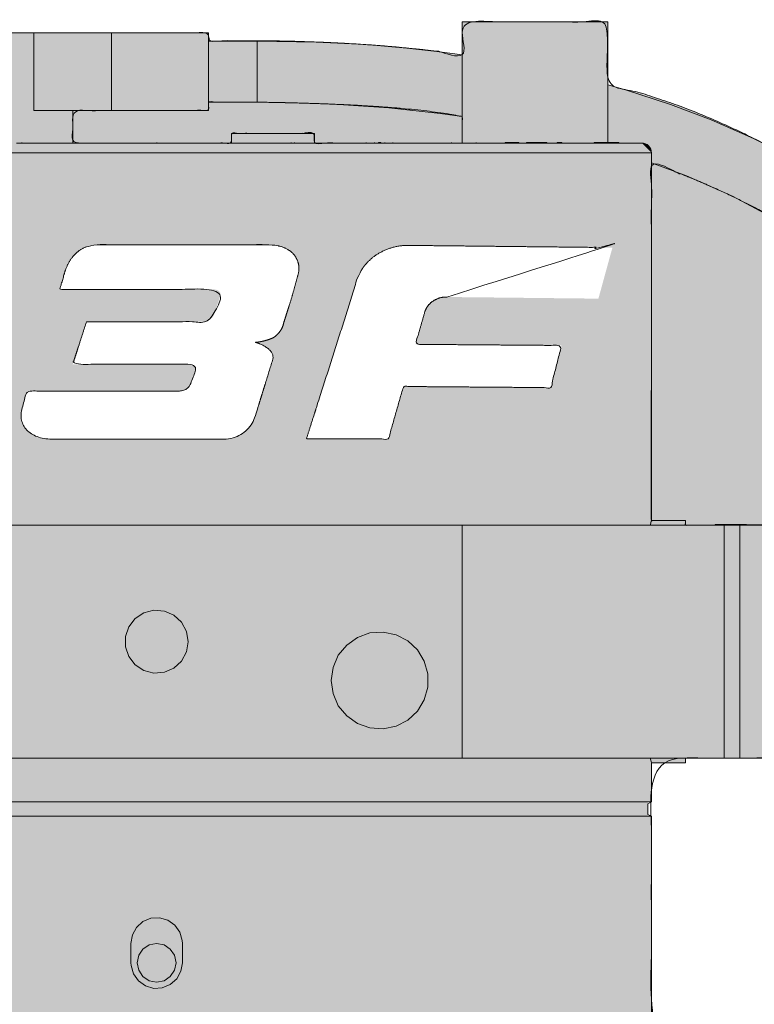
# Model space of a CAD drawing. Header units: inches. Extents: x -923 to -426, y -250 to 297.
# Tile 4 of 5: x -710 to -567, y 105 to 297. Entities that reach past the tile are written whole.
import ezdxf

# ---------------------------------------------------------------- set-up
doc = ezdxf.new("R2010")
doc.units = ezdxf.units.IN
doc.header["$LTSCALE"] = 48
doc.header["$MEASUREMENT"] = 0
doc.layers.add('None', color=7, linetype='Continuous', lineweight=5)

# ---------------------------------------------------------------- blocks, each defined once
blk = doc.blocks.new('Group')
at = {"layer": 'None', "linetype": 'Continuous', "lineweight": 0, "true_color": 0x404040, "transparency": 33554687}
for points in [[(-535.3, 114.57), (-440.18, 114.57), (-440.18, 237.03), (-456.98, 237), (-471.6, 236.97), (-484.05, 236.95), (-494.33, 236.93), (-502.43, 236.91), (-508.35, 236.9), (-512.1, 236.89), (-513.68, 236.88), (-514.56, 237.32), (-515.43, 237.73), (-516.3, 238.09), (-517.17, 238.42), (-518.04, 238.72), (-518.9, 238.97), (-519.76, 239.19), (-520.62, 239.37), (-523.5, 242.79), (-526.73, 246.21), (-530.33, 249.63), (-534.29, 253.05), (-538.6, 256.46), (-543.29, 259.88), (-548.33, 263.29), (-553.73, 266.71), (-559.52, 269.98), (-565.14, 272.94), (-570.57, 275.59), (-575.82, 277.93), (-580.89, 279.96), (-585.78, 281.67), (-590.49, 283.07), (-595.02, 284.16), (-595.45, 284.17), (-595.45, 296.56), (-623.71, 296.56), (-623.71, 290.13), (-629.14, 290.86), (-634.79, 291.48), (-640.65, 291.98), (-646.71, 292.37), (-652.99, 292.65), (-659.48, 292.81), (-666.19, 292.87), (-673.1, 292.81), (-673.1, 294.42), (-714.68, 294.42), (-714.68, 272.93), (-742.76, 273.03), (-742.76, 296.56), (-771.09, 296.56), (-771.11, 272.93), (-777.73, 272.93), (-778.17, 272.92), (-778.55, 272.84), (-778.88, 272.7), (-779.15, 272.49), (-779.35, 272.22), (-779.5, 271.89), (-779.59, 271.5), (-779.62, 271.04), (-779.62, 206.98), (-809.85, 206.98), (-814.1, 206.75), (-817.88, 205.91), (-821.18, 204.46), (-824.01, 202.4), (-826.36, 199.73), (-828.23, 196.46), (-829.63, 192.58), (-830.56, 188.08), (-833.48, 188.08), (-833.48, 183.36), (-851.48, 183.36), (-851.48, 168.24), (-833.48, 168.24), (-833.48, 163.52), (-830.56, 163.52), (-830.42, 161.95), (-830.13, 160.41), (-829.71, 158.89), (-829.14, 157.4), (-828.43, 155.93), (-827.58, 154.49), (-826.58, 153.06), (-825.44, 151.66), (-824.98, 151.16), (-824.52, 150.67), (-824.05, 150.2), (-823.57, 149.76), (-823.08, 149.34), (-822.59, 148.95), (-822.09, 148.57), (-821.59, 148.22), (-821.08, 147.89), (-820.57, 147.58), (-820.07, 147.28), (-819.57, 147), (-819.06, 146.74), (-818.56, 146.5), (-818.07, 146.27), (-817.57, 146.06), (-817.07, 145.87), (-816.59, 145.69), (-816.11, 145.53), (-815.63, 145.38), (-815.16, 145.25), (-814.69, 145.13), (-814.24, 145.03), (-813.78, 144.94), (-813.34, 144.86), (-812.91, 144.8), (-812.5, 144.74), (-812.1, 144.7), (-811.71, 144.66), (-811.34, 144.64), (-810.98, 144.62), (-810.64, 144.62), (-778.92, 144.62), (-778.92, 141.78), (-779.6, 141.78), (-779.62, 94.65), (-775.84, 90.76), (-775.84, 75.64), (-793.25, 75.64), (-793.32, 51.07), (-804.18, 51.07), (-804.18, 36.9), (-814.38, 36.9), (-814.38, 25.56), (-816.19, 25.56), (-824.97, 10.35), (-824.97, -23.57), (-811.74, -23.57), (-811.74, -19.36), (-810.85, -19.36), (-810.85, -25.08), (-826.82, -25.08), (-826.82, -31.7), (-825.9, -31.7), (-825.85, -38.94), (-825.83, -39.52), (-825.78, -40.07), (-825.7, -40.59), (-825.59, -41.06), (-825.45, -41.5), (-825.28, -41.91), (-825.07, -42.27), (-824.84, -42.61), (-824.98, -42.86), (-825.16, -43.19), (-825.38, -43.6), (-825.65, -44.09), (-825.97, -44.65), (-826.32, -45.29), (-826.72, -46.01), (-827.17, -46.81), (-820.69, -50.59), (-822.34, -53.45), (-826.27, -51.18), (-831.47, -60.18), (-827.54, -62.45), (-922.74, -227.34), (-921.1, -228.28), (-828.5, -67.9), (-826.91, -68.81), (-824.97, -65.57), (-824.42, -65.89), (-822.83, -65.02), (-818.52, -57.45), (-841.8, -233.35), (-841.98, -234.8), (-841.99, -236.23), (-841.84, -237.62), (-841.52, -238.98), (-841.03, -240.31), (-840.37, -241.61), (-839.55, -242.88), (-838.56, -244.11), (-837.43, -245.26), (-836.21, -246.26), (-834.88, -247.11), (-833.47, -247.82), (-831.95, -248.38), (-830.34, -248.79), (-828.63, -249.05), (-826.82, -249.17), (-539.44, -249.15), (-537.89, -249.07), (-536.37, -248.85), (-534.91, -248.5), (-533.48, -248.02), (-532.11, -247.4), (-530.78, -246.65), (-529.49, -245.77), (-528.26, -244.75), (-527.13, -243.62), (-526.2, -242.39), (-525.45, -241.06), (-524.89, -239.64), (-524.52, -238.12), (-524.33, -236.51), (-524.33, -234.8), (-524.52, -233), (-547.64, -58.13), (-543.48, -65.07), (-542.06, -65.89), (-541.51, -65.57), (-539.62, -68.84), (-537.98, -67.9), (-445.38, -228.28), (-443.74, -227.34), (-538.94, -62.45), (-535.01, -60.18), (-540.21, -51.18), (-544.11, -53.5), (-545.79, -50.5), (-539.25, -46.81), (-541.67, -42.61), (-541.43, -42.23), (-541.22, -41.84), (-541.04, -41.44), (-540.89, -41.02), (-540.78, -40.6), (-540.7, -40.15), (-540.65, -39.7), (-540.64, -39.23), (-540.64, -38.66), (-540.64, -37.98), (-540.64, -37.2), (-540.64, -36.32), (-540.64, -35.33), (-540.64, -34.24), (-540.63, -33.04), (-540.63, -31.75), (-539.62, -31.75), (-539.62, -25.08), (-555.68, -25.08), (-555.68, -19.41), (-554.74, -19.41), (-554.74, -23.57), (-541.51, -23.57), (-541.6, 10.35), (-550.29, 25.56), (-552.1, 25.56), (-552.1, 36.9), (-562.35, 36.9), (-562.29, 51.07), (-573.16, 51.07), (-573.23, 75.64), (-590.64, 75.64), (-590.6, 90.76), (-586.86, 94.54), (-586.86, 141.78), (-587.57, 141.78), (-587.57, 144.62), (-586.88, 144.62), (-586.86, 152.23), (-580.25, 152.23), (-580.25, 153.12), (-572.69, 153.12), (-541.5, 153.12), (-541.5, 120.59), (-541.49, 120.14), (-541.47, 119.72), (-541.42, 119.31), (-541.35, 118.92), (-541.25, 118.55), (-541.13, 118.19), (-540.98, 117.86), (-540.81, 117.55), (-540.63, 117.26), (-540.43, 116.98), (-540.23, 116.72), (-540.02, 116.48), (-539.79, 116.25), (-539.56, 116.04), (-539.32, 115.84), (-539.07, 115.66), (-538.82, 115.49), (-538.56, 115.34), (-538.31, 115.2), (-538.05, 115.08), (-537.79, 114.97), (-537.52, 114.87), (-537.26, 114.79), (-537, 114.72), (-536.74, 114.67), (-536.49, 114.62), (-536.26, 114.59), (-536.04, 114.57), (-535.83, 114.55), (-535.64, 114.55), (-535.46, 114.55)], [(-623.7, 290.13), (-628.07, 290.73), (-634.5, 291.44), (-642.48, 292.1), (-652.14, 292.6), (-663.66, 292.81)], [(-520.41, 239.14), (-523.98, 243.05), (-528.29, 247.38), (-533.92, 252.49), (-539.5, 257.03), (-544.8, 260.94), (-549.84, 264.31), (-554.87, 267.4), (-560.25, 270.41), (-566.96, 273.79), (-575.24, 277.44), (-583.15, 280.45), (-591.93, 283.31), (-595.35, 284.25)], [(-623.7, 272.93), (-652.45, 272.93), (-652.45, 274.82), (-668.63, 274.82), (-668.63, 272.93), (-699.56, 272.93), (-699.56, 279.21), (-692, 279.3), (-673.1, 279.3), (-673.1, 280.9), (-663.66, 280.9), (-656.77, 280.77), (-650.42, 280.57), (-644.61, 280.31), (-639.35, 279.99), (-634.62, 279.6), (-630.44, 279.16), (-626.8, 278.65), (-623.7, 278.08)], [(-663.66, 280.9), (-649.81, 280.6), (-637.99, 279.81), (-627.99, 278.72), (-623.7, 278.08)], [(-586.85, 271.04), (-586.89, 271.41), (-586.99, 271.77), (-587.17, 272.09), (-587.4, 272.38), (-587.69, 272.62), (-588.02, 272.79), (-588.37, 272.9), (-588.74, 272.93)], [(-574.43, 198.62), (-574.43, 198.48), (-580.25, 198.48), (-580.25, 199.4), (-586.88, 199.4), (-586.86, 269), (-585.04, 268.36), (-583.26, 267.71), (-581.54, 267.06), (-579.87, 266.41), (-578.26, 265.76), (-576.7, 265.11), (-575.19, 264.45), (-573.74, 263.79), (-572.33, 263.13), (-570.97, 262.48), (-569.65, 261.84), (-568.38, 261.21), (-567.16, 260.58), (-565.98, 259.96), (-564.85, 259.36), (-563.76, 258.75), (-562.71, 258.16), (-561.71, 257.59), (-560.74, 257.02), (-559.82, 256.47), (-558.94, 255.93), (-558.11, 255.41), (-557.31, 254.9), (-556.55, 254.4), (-555.83, 253.92), (-555.15, 253.47), (-554.5, 253.04), (-553.88, 252.63), (-553.3, 252.25), (-552.75, 251.89), (-552.23, 251.55), (-551.75, 251.24), (-550.53, 250.55), (-549.05, 249.54), (-547.31, 248.23), (-545.32, 246.61), (-543.07, 244.68), (-540.57, 242.44), (-537.8, 239.89), (-534.78, 237.03), (-536.17, 237.03), (-536.58, 237), (-537, 236.93), (-537.42, 236.81), (-537.86, 236.64), (-538.3, 236.42), (-538.76, 236.16), (-539.22, 235.85), (-539.69, 235.49), (-540.13, 235.09), (-540.51, 234.66), (-540.83, 234.19), (-541.09, 233.69), (-541.28, 233.16), (-541.41, 232.59), (-541.49, 231.99), (-541.5, 231.36), (-541.4, 229.2), (-542.04, 228.15), (-542.61, 227.03), (-543.1, 225.85), (-543.51, 224.6), (-543.85, 223.28), (-544.12, 221.89), (-544.3, 220.44), (-544.42, 218.91), (-544.38, 217.06), (-544.25, 215.34), (-544.02, 213.74), (-543.71, 212.27), (-543.29, 210.94), (-542.79, 209.73), (-542.19, 208.65), (-541.5, 207.7), (-541.5, 198.48)], [(-586.85, 269.09), (-580.05, 266.54), (-571.08, 262.56), (-561.25, 257.34), (-551.32, 250.97), (-544.52, 245.83), (-538.6, 240.72), (-534.78, 237.03)], [(-586.87, 199.34), (-586.88, 199.3), (-587.05, 198.61), (-587.08, 198.48)], [(-677.09, 175.8), (-677.42, 173.81), (-678.38, 172.03), (-679.87, 170.66), (-681.72, 169.85), (-683.74, 169.68), (-685.7, 170.18), (-687.39, 171.28), (-688.63, 172.88), (-689.29, 174.79), (-689.29, 176.81), (-688.63, 178.72), (-687.39, 180.32), (-685.7, 181.42), (-683.74, 181.92), (-681.72, 181.75), (-679.87, 180.94), (-678.38, 179.57), (-677.42, 177.79), (-677.09, 175.8)], [(-649.21, 168.24), (-648.86, 165.69), (-647.84, 163.33), (-646.21, 161.34), (-644.11, 159.85), (-641.69, 158.99), (-639.12, 158.81), (-636.6, 159.34), (-634.31, 160.52), (-632.43, 162.28), (-631.1, 164.48), (-630.4, 166.95), (-630.4, 169.53), (-631.1, 172.01), (-632.43, 174.2), (-634.31, 175.96), (-636.6, 177.14), (-639.12, 177.67), (-641.69, 177.49), (-644.11, 176.63), (-646.21, 175.15), (-647.84, 173.15), (-648.86, 170.79), (-649.21, 168.24)], [(-587.08, 153.12), (-586.97, 152.69), (-586.85, 152.19), (-586.86, 152.23)], [(-688.24, 117.03), (-687.95, 118.69), (-687.14, 120.15), (-685.89, 121.27), (-684.33, 121.91), (-682.65, 122), (-681.04, 121.53), (-679.67, 120.56), (-678.71, 119.18), (-678.25, 117.56), (-678.22, 117.03)], [(-687.01, 113.25), (-686.72, 111.8), (-685.9, 110.58), (-684.67, 109.76), (-683.23, 109.47), (-681.78, 109.76), (-680.56, 110.58), (-679.74, 111.8), (-679.45, 113.25), (-679.74, 114.7), (-680.56, 115.92), (-681.78, 116.74), (-683.23, 117.03), (-684.67, 116.74), (-685.9, 115.92), (-686.72, 114.7), (-687.01, 113.25)], [(-678.22, 113.25), (-678.5, 111.59), (-679.32, 110.12), (-680.57, 109), (-682.13, 108.36), (-683.8, 108.27), (-685.42, 108.74), (-686.78, 109.72), (-687.75, 111.1), (-688.21, 112.72), (-688.24, 113.25)]]:
    blk.add_hatch(color=250, dxfattribs=at).paths.add_polyline_path(points)
at = {"layer": 'None', "color": 7, "linetype": 'Continuous', "lineweight": 5, "transparency": 33554687}
for p, q in [((-623.7, 296.56), (-623.7, 272.93)), ((-595.35, 272.93), (-595.35, 296.56)), ((-707.12, 294.42), (-707.12, 279.3)), ((-707.12, 294.42), (-692, 294.42)), ((-692, 294.42), (-692, 279.3)), ((-692, 294.42), (-673.1, 294.42)), ((-673.1, 294.42), (-673.1, 287.91)), ((-663.66, 292.81), (-673.1, 292.81)), ((-673.1, 285.8), (-673.1, 279.3)), ((-673.1, 280.9), (-663.66, 280.9)), ((-707.12, 279.3), (-692, 279.3)), ((-699.56, 273.03), (-699.56, 279.3)), ((-692, 279.3), (-673.1, 279.3)), ((-668.65, 274.82), (-668.65, 273.03)), ((-652.45, 272.93), (-652.45, 274.82)), ((-709.51, 273.03), (-709.51, 272.93)), ((-683.21, 273.03), (-683.21, 272.93)), ((-657.05, 273.03), (-657.05, 272.93)), ((-656.39, 272.93), (-656.39, 273.04)), ((-642.43, 273.03), (-642.43, 272.93)), ((-640.8, 273.03), (-640.8, 272.93)), ((-639.99, 273.03), (-639.99, 272.93)), ((-639.99, 273.03), (-639.58, 273.03)), ((-639.58, 273.03), (-639.58, 272.93)), ((-638.77, 273.03), (-638.77, 272.93)), ((-637.19, 273.03), (-637.19, 272.93)), ((-625.78, 273.03), (-625.78, 272.93)), ((-621.01, 273.03), (-621.01, 272.93)), ((-615.36, 273.03), (-615.36, 272.93)), ((-615.36, 273.03), (-612.67, 273.03)), ((-612.67, 273.03), (-612.67, 272.93)), ((-611.18, 273.03), (-611.18, 272.93)), ((-611.18, 273.03), (-610.28, 273.03)), ((-610.28, 273.03), (-610.28, 272.93)), ((-610.28, 273.03), (-608.01, 273.03)), ((-608.01, 273.03), (-608.01, 272.93)), ((-608.01, 273.03), (-607.2, 273.03)), ((-607.2, 273.03), (-607.2, 272.93)), ((-605.2, 273.03), (-604.31, 273.03)), ((-605.2, 273.03), (-605.2, 272.93)), ((-604.31, 273.03), (-604.31, 272.93)), ((-597.98, 273.03), (-597.98, 272.93)), ((-593.21, 273.03), (-593.21, 272.93)), ((-586.85, 199.34), (-586.85, 271.04)), ((-623.7, 198.48), (-742.76, 198.48)), ((-623.7, 153.12), (-623.7, 198.48)), ((-580.24, 199.42), (-586.87, 199.42)), ((-572.68, 198.48), (-572.68, 153.12)), ((-569.65, 198.48), (-569.65, 153.12)), ((-569.65, 198.48), (-544.52, 198.48)), ((-623.7, 153.12), (-742.76, 153.12)), ((-586.86, 152.18), (-580.24, 152.18)), ((-586.85, 144.62), (-586.85, 152.23)), ((-569.65, 153.12), (-544.52, 153.12)), ((-587.55, 144.24), (-586.85, 144.62)), ((-587.55, 142.16), (-587.55, 144.24)), ((-586.85, 141.78), (-587.55, 142.16)), ((-586.85, 94.54), (-586.85, 141.78)), ((-688.24, 113.25), (-688.24, 117.03)), ((-678.22, 117.03), (-678.22, 113.25))]:
    blk.add_line(p, q, dxfattribs=at)
at = {"layer": 'None', "color": 7, "linetype": 'Continuous', "lineweight": 5, "transparency": 33554687, "flags": 128}
for points in [[(-623.7, 296.56), (-623.68, 296.56), (-623.18, 296.56), (-622.05, 296.56), (-620.33, 296.56), (-618.1, 296.56), (-615.48, 296.56), (-612.57, 296.56), (-609.53, 296.56)], [(-609.53, 296.56), (-606.48, 296.56), (-603.58, 296.56), (-600.95, 296.56), (-598.73, 296.56), (-597.01, 296.56), (-595.87, 296.56), (-595.37, 296.56), (-595.35, 296.56)], [(-714.68, 294.42), (-714.31, 294.42), (-713.24, 294.42), (-711.56, 294.42), (-709.46, 294.42), (-707.12, 294.42)], [(-623.7, 290.13), (-628.07, 290.73), (-634.5, 291.44), (-642.48, 292.1), (-652.14, 292.6), (-663.66, 292.81)], [(-663.66, 280.9), (-663.66, 281.26), (-663.66, 282.3), (-663.66, 283.88), (-663.66, 285.82), (-663.66, 287.89), (-663.66, 289.83), (-663.66, 291.42), (-663.66, 292.45), (-663.66, 292.81)], [(-673.1, 285.8), (-673.1, 286.07), (-673.1, 286.33), (-673.1, 286.59), (-673.1, 286.86), (-673.1, 287.12), (-673.1, 287.39), (-673.1, 287.65), (-673.1, 287.91)], [(-520.41, 239.14), (-523.98, 243.05), (-528.29, 247.38), (-533.92, 252.49), (-539.5, 257.03), (-544.8, 260.94), (-549.84, 264.31), (-554.87, 267.4), (-560.25, 270.41), (-566.96, 273.79), (-575.24, 277.44), (-583.15, 280.45), (-591.93, 283.31), (-595.35, 284.25)], [(-663.66, 280.9), (-649.81, 280.6), (-637.99, 279.81), (-627.99, 278.72), (-623.7, 278.08)], [(-668.65, 274.82), (-668.63, 274.82), (-668.09, 274.82), (-666.88, 274.82), (-665.11, 274.82), (-662.94, 274.82), (-660.55, 274.82)], [(-660.55, 274.82), (-658.16, 274.82), (-655.99, 274.82), (-654.22, 274.82), (-653.01, 274.82), (-652.47, 274.82), (-652.45, 274.82)], [(-710.54, 272.93), (-702.87, 272.93), (-695.07, 272.93), (-687.18, 272.93), (-679.27, 272.93), (-671.39, 272.93), (-663.58, 272.93), (-655.92, 272.93), (-648.44, 272.93), (-641.22, 272.93), (-634.28, 272.93), (-627.69, 272.93), (-621.49, 272.93), (-615.72, 272.93), (-610.42, 272.93), (-605.64, 272.93), (-601.4, 272.93), (-597.73, 272.93), (-594.67, 272.93), (-592.22, 272.93), (-590.41, 272.93), (-589.26, 272.93), (-588.76, 272.93), (-588.74, 272.93)], [(-597.98, 273.03), (-595.78, 273.03), (-594.21, 273.03), (-593.21, 273.03)], [(-586.85, 271.04), (-586.89, 271.41), (-586.99, 271.77), (-587.17, 272.09), (-587.4, 272.38), (-587.69, 272.62), (-588.02, 272.79), (-588.37, 272.9), (-588.74, 272.93)], [(-586.85, 271.04), (-587.18, 271.04), (-588.16, 271.04), (-589.8, 271.04), (-592.07, 271.04), (-594.97, 271.04), (-598.47, 271.04), (-602.54, 271.04), (-607.17, 271.04), (-612.32, 271.04), (-617.95, 271.04), (-624.03, 271.04), (-630.51, 271.04), (-637.36, 271.04), (-644.51, 271.04), (-651.93, 271.04), (-659.57, 271.04), (-667.36, 271.04), (-675.27, 271.04), (-683.23, 271.04), (-691.19, 271.04), (-699.09, 271.04), (-706.89, 271.04), (-714.52, 271.04)], [(-586.85, 269.09), (-580.05, 266.54), (-571.08, 262.56), (-561.25, 257.34), (-551.32, 250.97), (-544.52, 245.83), (-538.6, 240.72), (-534.78, 237.03)], [(-623.7, 198.48), (-617.55, 198.48), (-611.49, 198.48), (-605.61, 198.48), (-599.99, 198.48), (-594.72, 198.48), (-589.87, 198.48), (-585.51, 198.48), (-581.71, 198.48), (-578.52, 198.48), (-575.99, 198.48), (-574.16, 198.48), (-573.05, 198.48), (-572.68, 198.48)], [(-586.87, 199.34), (-586.88, 199.3), (-587.05, 198.61), (-587.08, 198.48)], [(-580.24, 199.42), (-580.24, 199.4), (-580.24, 198.89), (-580.24, 198.48)], [(-572.68, 198.48), (-572.62, 198.48), (-572.45, 198.48), (-572.17, 198.48), (-571.79, 198.48), (-571.33, 198.48), (-570.81, 198.48), (-570.24, 198.48), (-569.65, 198.48)], [(-677.09, 175.8), (-677.42, 173.81), (-678.38, 172.03), (-679.87, 170.66), (-681.72, 169.85), (-683.74, 169.68), (-685.7, 170.18), (-687.39, 171.28), (-688.63, 172.88), (-689.29, 174.79), (-689.29, 176.81), (-688.63, 178.72), (-687.39, 180.32), (-685.7, 181.42), (-683.74, 181.92), (-681.72, 181.75), (-679.87, 180.94), (-678.38, 179.57), (-677.42, 177.79), (-677.09, 175.8)], [(-649.21, 168.24), (-648.86, 165.69), (-647.84, 163.33), (-646.21, 161.34), (-644.11, 159.85), (-641.69, 158.99), (-639.12, 158.81), (-636.6, 159.34), (-634.31, 160.52), (-632.43, 162.28), (-631.1, 164.48), (-630.4, 166.95), (-630.4, 169.53), (-631.1, 172.01), (-632.43, 174.2), (-634.31, 175.96), (-636.6, 177.14), (-639.12, 177.67), (-641.69, 177.49), (-644.11, 176.63), (-646.21, 175.15), (-647.84, 173.15), (-648.86, 170.79), (-649.21, 168.24)], [(-572.68, 153.12), (-573.05, 153.12), (-574.16, 153.12), (-575.99, 153.12), (-578.52, 153.12), (-581.71, 153.12), (-585.51, 153.12), (-589.87, 153.12), (-594.72, 153.12), (-599.99, 153.12), (-605.61, 153.12), (-611.49, 153.12), (-617.55, 153.12), (-623.7, 153.12)], [(-587.08, 153.12), (-586.97, 152.69), (-586.85, 152.19), (-586.86, 152.23)], [(-580.24, 153.12), (-580.24, 152.71), (-580.24, 152.2), (-580.24, 152.18)], [(-572.68, 153.12), (-572.62, 153.12), (-572.45, 153.12), (-572.17, 153.12), (-571.79, 153.12), (-571.33, 153.12), (-570.81, 153.12), (-570.24, 153.12), (-569.65, 153.12)], [(-586.85, 144.62), (-587.18, 144.62), (-588.16, 144.62), (-589.8, 144.62), (-592.07, 144.62), (-594.97, 144.62), (-598.47, 144.62), (-602.54, 144.62), (-607.17, 144.62), (-612.32, 144.62), (-617.95, 144.62), (-624.03, 144.62), (-630.51, 144.62), (-637.36, 144.62), (-644.51, 144.62), (-651.93, 144.62), (-659.57, 144.62), (-667.36, 144.62), (-675.27, 144.62), (-683.23, 144.62), (-691.19, 144.62), (-699.09, 144.62), (-706.89, 144.62), (-714.52, 144.62)], [(-586.85, 141.78), (-587.18, 141.78), (-588.16, 141.78), (-589.8, 141.78), (-592.07, 141.78), (-594.97, 141.78), (-598.47, 141.78), (-602.54, 141.78), (-607.17, 141.78), (-612.32, 141.78), (-617.95, 141.78), (-624.03, 141.78), (-630.51, 141.78), (-637.36, 141.78), (-644.51, 141.78), (-651.93, 141.78), (-659.57, 141.78), (-667.36, 141.78), (-675.27, 141.78), (-683.23, 141.78), (-691.19, 141.78), (-699.09, 141.78), (-706.89, 141.78), (-714.52, 141.78)], [(-688.24, 117.03), (-687.95, 118.69), (-687.14, 120.15), (-685.89, 121.27), (-684.33, 121.91), (-682.65, 122), (-681.04, 121.53), (-679.67, 120.56), (-678.71, 119.18), (-678.25, 117.56), (-678.22, 117.03)], [(-687.01, 113.25), (-686.72, 111.8), (-685.9, 110.58), (-684.67, 109.76), (-683.23, 109.47), (-681.78, 109.76), (-680.56, 110.58), (-679.74, 111.8), (-679.45, 113.25), (-679.74, 114.7), (-680.56, 115.92), (-681.78, 116.74), (-683.23, 117.03), (-684.67, 116.74), (-685.9, 115.92), (-686.72, 114.7), (-687.01, 113.25)], [(-678.22, 113.25), (-678.5, 111.59), (-679.32, 110.12), (-680.57, 109), (-682.13, 108.36), (-683.8, 108.27), (-685.42, 108.74), (-686.78, 109.72), (-687.75, 111.1), (-688.21, 112.72), (-688.24, 113.25)]]:
    blk.add_lwpolyline(points, dxfattribs=at)
at = {"layer": 'None', "color": 7, "linetype": 'Continuous', "lineweight": 5, "transparency": 33554687}
for points, knots in [([(-535.3, 114.57), (-487.74, 114.57), (-440.18, 114.57), (-440.18, 175.8), (-440.18, 237.03), (-511.72, 236.9), (-513.68, 236.88), (-517.2, 238.72), (-520.62, 239.37), (-531.39, 253.06), (-553.73, 266.71), (-577.26, 280.43), (-595.02, 284.16), (-595.23, 284.16), (-595.45, 284.17), (-595.45, 290.36), (-595.45, 296.56), (-609.58, 296.56), (-623.71, 296.56), (-623.71, 293.34), (-623.71, 290.13), (-645.02, 293.27), (-673.1, 292.81), (-673.1, 293.61), (-673.1, 294.42), (-693.89, 294.42), (-714.68, 294.42), (-714.68, 283.68), (-714.68, 272.93), (-728.72, 272.98), (-742.76, 273.03), (-742.76, 284.79), (-742.76, 296.56), (-756.92, 296.56), (-771.09, 296.56), (-771.1, 284.74), (-771.11, 272.93), (-774.42, 272.93), (-777.73, 272.93), (-779.62, 273), (-779.62, 239.01), (-779.62, 206.98), (-794.74, 206.98), (-809.85, 206.98), (-827.81, 207.27), (-830.56, 188.08), (-832.02, 188.08), (-833.48, 188.08), (-833.48, 185.72), (-833.48, 183.36), (-842.48, 183.36), (-851.48, 183.36), (-851.48, 175.8), (-851.48, 168.24), (-842.48, 168.24), (-833.48, 168.24), (-833.48, 165.88), (-833.48, 163.52), (-832.02, 163.52), (-830.56, 163.52), (-830.28, 157.21), (-825.44, 151.66), (-823.62, 149.58), (-819.55, 146.86), (-815.58, 145.26), (-811.98, 144.62), (-794.78, 144.62), (-778.92, 144.62), (-778.92, 143.2), (-778.92, 141.78), (-779.26, 141.78), (-779.6, 141.78), (-779.61, 118.22), (-779.62, 94.65), (-777.73, 92.7), (-775.84, 90.76), (-775.84, 83.2), (-775.84, 75.64), (-784.54, 75.64), (-793.25, 75.64), (-793.28, 63.36), (-793.32, 51.07), (-798.75, 51.07), (-804.18, 51.07), (-804.18, 43.99), (-804.18, 36.9), (-809.28, 36.9), (-814.38, 36.9), (-814.38, 31.23), (-814.38, 25.56), (-815.28, 25.56), (-816.19, 25.56), (-820.58, 17.95), (-824.97, 10.35), (-824.97, -6.61), (-824.97, -23.57), (-818.36, -23.57), (-811.74, -23.57), (-811.74, -21.46), (-811.74, -19.36), (-811.3, -19.36), (-810.85, -19.36), (-810.85, -22.22), (-810.85, -25.08), (-818.83, -25.08), (-826.82, -25.08), (-826.82, -28.39), (-826.82, -31.7), (-826.36, -31.7), (-825.9, -31.7), (-825.88, -35.32), (-825.85, -38.94), (-825.84, -41.35), (-824.84, -42.61), (-825.31, -43.47), (-827.17, -46.81), (-823.93, -48.7), (-820.69, -50.59), (-821.51, -52.02), (-822.34, -53.45), (-824.31, -52.32), (-826.27, -51.18), (-828.87, -55.68), (-831.47, -60.18), (-829.5, -61.32), (-827.54, -62.45), (-875.14, -144.89), (-922.74, -227.34), (-921.92, -227.81), (-921.1, -228.28), (-874.8, -148.09), (-828.5, -67.9), (-827.71, -68.36), (-826.91, -68.81), (-825.94, -67.19), (-824.97, -65.57), (-824.7, -65.73), (-824.42, -65.89), (-823.63, -65.45), (-822.83, -65.02), (-820.68, -61.23), (-818.52, -57.45), (-830.16, -145.4), (-841.8, -233.35), (-842.87, -239.23), (-838.56, -244.11), (-834.24, -249), (-826.82, -249.17), (-683.13, -249.16), (-539.44, -249.15), (-533.12, -249.09), (-528.26, -244.75), (-523.39, -240.41), (-524.52, -233), (-536.08, -145.56), (-547.64, -58.13), (-545.56, -61.6), (-543.48, -65.07), (-542.77, -65.48), (-542.06, -65.89), (-541.78, -65.73), (-541.51, -65.57), (-540.56, -67.21), (-539.62, -68.84), (-538.8, -68.37), (-537.98, -67.9), (-491.68, -148.09), (-445.38, -228.28), (-444.56, -227.81), (-443.74, -227.34), (-491.34, -144.89), (-538.94, -62.45), (-536.98, -61.32), (-535.01, -60.18), (-537.61, -55.68), (-540.21, -51.18), (-542.16, -52.34), (-544.11, -53.5), (-544.95, -52), (-545.79, -50.5), (-542.52, -48.65), (-539.25, -46.81), (-540.46, -44.71), (-541.67, -42.61), (-540.63, -41.13), (-540.64, -39.23), (-540.65, -37.14), (-540.63, -31.75), (-540.12, -31.75), (-539.62, -31.75), (-539.62, -28.41), (-539.62, -25.08), (-547.65, -25.08), (-555.68, -25.08), (-555.68, -22.25), (-555.68, -19.41), (-555.21, -19.41), (-554.74, -19.41), (-554.74, -21.49), (-554.74, -23.57), (-548.12, -23.57), (-541.51, -23.57), (-541.55, -6.61), (-541.6, 10.35), (-545.94, 17.95), (-550.29, 25.56), (-551.2, 25.56), (-552.1, 25.56), (-552.1, 31.23), (-552.1, 36.9), (-557.22, 36.9), (-562.35, 36.9), (-562.32, 43.99), (-562.29, 51.07), (-567.73, 51.07), (-573.16, 51.07), (-573.2, 63.36), (-573.23, 75.64), (-581.94, 75.64), (-590.64, 75.64), (-590.62, 83.2), (-590.6, 90.76), (-588.73, 92.65), (-586.86, 94.54), (-586.86, 118.16), (-586.86, 141.78), (-587.21, 141.78), (-587.57, 141.78), (-587.57, 143.2), (-587.57, 144.62), (-587.22, 144.62), (-586.88, 144.62), (-586.87, 148.42), (-586.86, 152.23), (-583.55, 152.23), (-580.25, 152.23), (-580.25, 152.68), (-580.25, 153.12), (-576.47, 153.12), (-572.69, 153.12), (-557.09, 153.12), (-541.5, 153.12), (-541.5, 136.86), (-541.5, 120.59), (-541.54, 118.76), (-540.09, 116.35), (-538.06, 114.97), (-535.93, 114.48), (-535.3, 114.57)], [0, 0, 0, 0.001532, 0.001532, 0.003505, 0.003505, 0.00581, 0.00581, 0.010488, 0.010488, 0.03383, 0.03383, 0.058116, 0.058116, 0.058399, 0.058399, 0.066688, 0.066688, 0.085599, 0.085599, 0.089896, 0.089896, 0.118712, 0.118712, 0.119536, 0.119536, 0.140861, 0.140861, 0.151881, 0.151881, 0.166283, 0.166283, 0.178351, 0.178351, 0.192887, 0.192887, 0.205004, 0.205004, 0.208396, 0.208396, 0.210336, 0.24217, 0.24217, 0.257195, 0.257195, 0.275039, 0.275039, 0.276383, 0.276383, 0.278557, 0.278557, 0.286845, 0.286845, 0.293803, 0.293803, 0.302091, 0.302091, 0.304265, 0.304265, 0.305609, 0.305609, 0.311417, 0.311417, 0.313595, 0.315772, 0.31795, 0.320128, 0.345775, 0.345775, 0.348067, 0.348067, 0.348619, 0.348619, 0.38673, 0.38673, 0.391114, 0.391114, 0.403338, 0.403338, 0.417413, 0.417413, 0.437276, 0.437276, 0.446062, 0.446062, 0.457521, 0.457521, 0.465765, 0.465765, 0.474932, 0.474932, 0.476392, 0.476392, 0.4906, 0.4906, 0.518023, 0.518023, 0.528719, 0.528719, 0.532126, 0.532126, 0.532851, 0.532851, 0.537481, 0.537481, 0.550396, 0.550396, 0.555744, 0.555744, 0.556486, 0.556486, 0.562341, 0.562341, 0.566245, 0.566245, 0.568628, 0.568628, 0.570965, 0.570965, 0.571995, 0.571995, 0.573408, 0.573408, 0.576645, 0.576645, 0.578057, 0.578057, 0.637363, 0.637363, 0.637951, 0.637951, 0.695637, 0.695637, 0.696208, 0.696208, 0.697386, 0.697386, 0.697585, 0.697585, 0.69815, 0.69815, 0.700863, 0.700863, 0.756132, 0.756132, 0.759855, 0.759855, 0.763577, 0.763577, 0.835653, 0.835653, 0.838826, 0.838826, 0.841999, 0.841999, 0.879329, 0.879329, 0.881042, 0.881042, 0.881388, 0.881388, 0.881524, 0.881524, 0.882324, 0.882324, 0.882723, 0.882723, 0.921917, 0.921917, 0.922317, 0.922317, 0.962611, 0.962611, 0.963571, 0.963571, 0.965771, 0.965771, 0.966731, 0.966731, 0.967457, 0.967457, 0.969048, 0.969048, 0.970074, 0.970074, 0.97084, 0.97084, 0.971682, 0.971682, 0.971761, 0.971761, 0.972282, 0.972282, 0.973536, 0.973536, 0.973979, 0.973979, 0.974053, 0.974053, 0.974377, 0.974377, 0.975411, 0.975411, 0.978059, 0.978059, 0.979428, 0.979428, 0.979569, 0.979569, 0.980455, 0.980455, 0.981255, 0.981255, 0.982362, 0.982362, 0.983211, 0.983211, 0.985129, 0.985129, 0.986489, 0.986489, 0.98767, 0.98767, 0.988085, 0.988085, 0.991775, 0.991775, 0.99183, 0.99183, 0.992051, 0.992051, 0.992104, 0.992104, 0.992699, 0.992699, 0.993215, 0.993215, 0.993285, 0.993285, 0.993875, 0.993875, 0.996311, 0.996311, 0.998852, 0.998852, 0.999139, 0.999426, 0.999713, 1, 1, 1]), ([(-623.7, 272.93), (-638.08, 272.93), (-652.45, 272.93), (-652.45, 273.88), (-652.45, 274.82), (-660.54, 274.82), (-668.63, 274.82), (-668.63, 273.88), (-668.63, 272.93), (-684.09, 272.93), (-699.56, 272.93), (-699.56, 276.07), (-699.56, 279.21), (-695.78, 279.25), (-692, 279.3), (-682.55, 279.3), (-673.1, 279.3), (-673.1, 280.1), (-673.1, 280.9), (-668.38, 280.9), (-663.66, 280.9), (-635.02, 280.48), (-623.7, 278.08), (-623.7, 275.51), (-623.7, 272.93)], [0, 0, 0, 0.148625, 0.148625, 0.158395, 0.158395, 0.24202, 0.24202, 0.25179, 0.25179, 0.411695, 0.411695, 0.444114, 0.444114, 0.483195, 0.483195, 0.580884, 0.580884, 0.589189, 0.589189, 0.638034, 0.638034, 0.93413, 0.93413, 1, 1, 1]), ([(-574.43, 198.62), (-574.43, 198.55), (-574.43, 198.48), (-577.34, 198.48), (-580.25, 198.48), (-580.25, 198.94), (-580.25, 199.4), (-583.57, 199.4), (-586.88, 199.4), (-586.87, 234.2), (-586.86, 269), (-579.45, 266.44), (-568.02, 261.14), (-559.49, 256.37), (-553.61, 252.44), (-551.75, 251.24), (-547.38, 249.08), (-534.78, 237.03), (-535.47, 237.03), (-536.17, 237.03), (-537.79, 237.02), (-539.69, 235.49), (-541.58, 233.96), (-541.5, 231.36), (-541.45, 230.28), (-541.4, 229.2), (-544.12, 225.15), (-544.42, 218.91), (-544.46, 211.24), (-541.5, 207.7), (-541.5, 203.09), (-541.5, 198.48), (-557.96, 198.55), (-574.43, 198.62)], [0, 0, 0, 0.000591, 0.000591, 0.02516, 0.02516, 0.029059, 0.029059, 0.057073, 0.057073, 0.350944, 0.350944, 0.417184, 0.483423, 0.549663, 0.615902, 0.615902, 0.76159, 0.76159, 0.767375, 0.767375, 0.780985, 0.780985, 0.794596, 0.794596, 0.800251, 0.800251, 0.825734, 0.825734, 0.857061, 0.857061, 0.888319, 0.888319, 1, 1, 1])]:
    blk.add_open_spline(points, degree=2, knots=knots, dxfattribs=at)
at = {"color": 255, "linetype": 'Continuous', "lineweight": 5, "transparency": 33554687}
for points in [[(-701.27, 247.28), (-702.08, 244.43), (-672.29, 244.43), (-672.18, 244.42), (-672.07, 244.42), (-671.96, 244.41), (-671.86, 244.4), (-671.76, 244.38), (-671.67, 244.36), (-671.59, 244.34), (-671.51, 244.31), (-671.43, 244.29), (-671.36, 244.25), (-671.29, 244.22), (-671.22, 244.18), (-671.16, 244.14), (-671.11, 244.1), (-671.06, 244.06), (-671.01, 244.01), (-670.97, 243.96), (-670.93, 243.91), (-670.9, 243.86), (-670.87, 243.81), (-670.85, 243.75), (-670.83, 243.69), (-670.81, 243.63), (-670.8, 243.57), (-670.79, 243.51), (-670.79, 243.44), (-670.79, 243.38), (-670.8, 243.31), (-670.81, 243.24), (-670.82, 243.17), (-670.84, 243.1), (-670.86, 243.03), (-672.04, 239.54), (-672.07, 239.46), (-672.11, 239.38), (-672.15, 239.3), (-672.19, 239.22), (-672.24, 239.15), (-672.29, 239.07), (-672.34, 239), (-672.4, 238.94), (-672.46, 238.87), (-672.52, 238.81), (-672.58, 238.75), (-672.65, 238.69), (-672.72, 238.64), (-672.78, 238.58), (-672.86, 238.53), (-672.93, 238.49), (-673, 238.44), (-673.08, 238.4), (-673.15, 238.36), (-673.23, 238.33), (-673.31, 238.29), (-673.38, 238.26), (-673.46, 238.23), (-673.54, 238.21), (-673.62, 238.19), (-673.7, 238.17), (-673.78, 238.15), (-673.86, 238.14), (-673.94, 238.13), (-674.01, 238.12), (-674.09, 238.11), (-674.16, 238.11), (-696.89, 238.11), (-699.57, 229.84), (-677.11, 229.84), (-676.99, 229.84), (-676.88, 229.83), (-676.78, 229.82), (-676.68, 229.81), (-676.58, 229.8), (-676.49, 229.78), (-676.4, 229.75), (-676.32, 229.73), (-676.24, 229.7), (-676.17, 229.67), (-676.1, 229.63), (-676.04, 229.6), (-675.98, 229.56), (-675.93, 229.52), (-675.88, 229.47), (-675.83, 229.43), (-675.79, 229.38), (-675.75, 229.33), (-675.72, 229.27), (-675.69, 229.22), (-675.67, 229.16), (-675.65, 229.1), (-675.63, 229.04), (-675.62, 228.98), (-675.61, 228.92), (-675.61, 228.85), (-675.61, 228.79), (-675.61, 228.72), (-675.62, 228.65), (-675.64, 228.59), (-675.65, 228.52), (-675.68, 228.45), (-676.64, 225.98), (-676.67, 225.9), (-676.71, 225.82), (-676.75, 225.74), (-676.79, 225.66), (-676.84, 225.59), (-676.89, 225.52), (-676.95, 225.45), (-677, 225.39), (-677.06, 225.32), (-677.12, 225.26), (-677.19, 225.21), (-677.25, 225.15), (-677.32, 225.1), (-677.39, 225.05), (-677.46, 225), (-677.53, 224.96), (-677.6, 224.92), (-677.68, 224.88), (-677.75, 224.84), (-677.83, 224.81), (-677.91, 224.78), (-677.99, 224.75), (-678.07, 224.72), (-678.15, 224.7), (-678.23, 224.68), (-678.31, 224.66), (-678.38, 224.65), (-678.46, 224.64), (-678.54, 224.63), (-678.62, 224.62), (-678.69, 224.62), (-678.77, 224.62), (-708.44, 224.62), (-708.84, 223.37), (-709.46, 221.16), (-709.53, 220.85), (-709.58, 220.55), (-709.62, 220.25), (-709.63, 219.96), (-709.63, 219.67), (-709.61, 219.38), (-709.56, 219.11), (-709.51, 218.84), (-709.43, 218.57), (-709.34, 218.31), (-709.23, 218.07), (-709.1, 217.83), (-708.96, 217.6), (-708.81, 217.38), (-708.64, 217.16), (-708.45, 216.96), (-708.24, 216.77), (-708.03, 216.58), (-707.8, 216.41), (-707.55, 216.25), (-707.29, 216.1), (-707.01, 215.96), (-706.72, 215.83), (-706.42, 215.71), (-706.1, 215.6), (-705.78, 215.51), (-705.43, 215.43), (-705.08, 215.37), (-704.72, 215.32), (-704.34, 215.28), (-703.96, 215.26), (-703.56, 215.25), (-670.27, 215.25), (-669.99, 215.26), (-669.72, 215.27), (-669.46, 215.29), (-669.21, 215.32), (-668.96, 215.36), (-668.71, 215.41), (-668.47, 215.47), (-668.24, 215.53), (-668.01, 215.61), (-667.79, 215.69), (-667.57, 215.77), (-667.36, 215.87), (-667.16, 215.97), (-666.96, 216.08), (-666.76, 216.19), (-666.57, 216.31), (-666.39, 216.44), (-666.21, 216.57), (-666.04, 216.71), (-665.87, 216.86), (-665.71, 217.01), (-665.55, 217.17), (-665.4, 217.33), (-665.25, 217.5), (-665.11, 217.67), (-664.97, 217.85), (-664.84, 218.03), (-664.71, 218.22), (-664.59, 218.41), (-664.47, 218.61), (-664.36, 218.8), (-664.25, 219.01), (-660.55, 230.95), (-660.55, 231.22), (-660.55, 231.29), (-660.55, 231.36), (-660.56, 231.43), (-660.57, 231.49), (-660.58, 231.56), (-660.6, 231.62), (-660.62, 231.68), (-660.64, 231.75), (-660.66, 231.81), (-660.69, 231.87), (-660.72, 231.93), (-660.75, 231.99), (-660.78, 232.05), (-660.82, 232.11), (-660.85, 232.17), (-660.89, 232.23), (-660.94, 232.29), (-660.98, 232.34), (-661.02, 232.4), (-661.07, 232.46), (-661.12, 232.51), (-661.17, 232.56), (-661.23, 232.62), (-661.28, 232.67), (-661.34, 232.72), (-661.4, 232.78), (-661.45, 232.83), (-661.52, 232.88), (-661.58, 232.93), (-661.64, 232.98), (-661.7, 233.02), (-661.77, 233.07), (-661.84, 233.12), (-661.9, 233.17), (-661.97, 233.21), (-662.04, 233.26), (-662.11, 233.3), (-662.18, 233.34), (-662.24, 233.38), (-662.31, 233.42), (-662.38, 233.46), (-662.45, 233.5), (-662.52, 233.54), (-662.59, 233.57), (-662.66, 233.61), (-662.74, 233.64), (-662.81, 233.68), (-662.88, 233.71), (-662.95, 233.74), (-663.02, 233.77), (-663.09, 233.8), (-663.16, 233.83), (-663.23, 233.86), (-663.3, 233.89), (-663.37, 233.91), (-663.44, 233.94), (-663.51, 233.96), (-663.58, 233.99), (-663.65, 234.01), (-663.72, 234.03), (-663.79, 234.05), (-663.86, 234.07), (-663.93, 234.09), (-664, 234.11), (-663.91, 234.11), (-663.81, 234.12), (-663.71, 234.13), (-663.61, 234.15), (-663.5, 234.16), (-663.38, 234.18), (-663.25, 234.2), (-663.12, 234.22), (-662.99, 234.25), (-662.85, 234.27), (-662.71, 234.3), (-662.58, 234.33), (-662.44, 234.36), (-662.3, 234.39), (-662.16, 234.43), (-662.01, 234.47), (-661.87, 234.5), (-661.73, 234.55), (-661.59, 234.59), (-661.45, 234.63), (-661.32, 234.68), (-661.18, 234.73), (-661.05, 234.78), (-660.91, 234.83), (-660.79, 234.89), (-660.66, 234.95), (-660.55, 235.01), (-660.44, 235.07), (-660.34, 235.13), (-660.24, 235.19), (-660.15, 235.26), (-660.07, 235.33), (-659.99, 235.4), (-659.91, 235.47), (-659.84, 235.54), (-659.76, 235.61), (-659.69, 235.69), (-659.62, 235.76), (-659.55, 235.83), (-659.49, 235.91), (-659.42, 235.98), (-659.36, 236.06), (-659.3, 236.14), (-659.24, 236.21), (-659.18, 236.29), (-659.13, 236.37), (-659.07, 236.45), (-659.02, 236.53), (-658.97, 236.61), (-658.93, 236.69), (-658.88, 236.78), (-658.84, 236.86), (-658.8, 236.94), (-658.76, 237.03), (-658.72, 237.11), (-658.68, 237.2), (-658.65, 237.29), (-658.62, 237.37), (-658.59, 237.46), (-658.56, 237.55), (-658.54, 237.64), (-658.52, 237.73), (-658.5, 237.82), (-658.48, 237.91), (-656.96, 242.7), (-655.69, 247.23), (-655.61, 247.54), (-655.56, 247.84), (-655.53, 248.14), (-655.52, 248.43), (-655.52, 248.72), (-655.54, 249), (-655.58, 249.28), (-655.64, 249.55), (-655.72, 249.82), (-655.81, 250.07), (-655.92, 250.32), (-656.04, 250.56), (-656.18, 250.79), (-656.34, 251.01), (-656.51, 251.22), (-656.7, 251.43), (-656.9, 251.62), (-657.12, 251.8), (-657.35, 251.98), (-657.6, 252.14), (-657.86, 252.29), (-658.13, 252.43), (-658.42, 252.56), (-658.73, 252.68), (-659.04, 252.78), (-659.37, 252.88), (-659.71, 252.96), (-660.06, 253.02), (-660.43, 253.07), (-660.8, 253.11), (-661.19, 253.13), (-661.59, 253.13), (-694.45, 253.13), (-694.8, 253.13), (-695.15, 253.1), (-695.48, 253.07), (-695.81, 253.02), (-696.12, 252.95), (-696.43, 252.87), (-696.73, 252.78), (-697.01, 252.67), (-697.29, 252.55), (-697.56, 252.42), (-697.82, 252.28), (-698.07, 252.12), (-698.31, 251.96), (-698.54, 251.79), (-698.77, 251.6), (-698.98, 251.41), (-699.19, 251.21), (-699.38, 250.99), (-699.57, 250.77), (-699.75, 250.55), (-699.92, 250.31), (-700.09, 250.06), (-700.24, 249.81), (-700.39, 249.55), (-700.53, 249.28), (-700.66, 249.01), (-700.78, 248.73), (-700.89, 248.45), (-701, 248.16), (-701.1, 247.87), (-701.19, 247.58)], [(-626.69, 242.94), (-617.93, 242.85), (-610.83, 242.77), (-597.18, 242.62), (-594.45, 252.57), (-594.56, 252.57), (-594.67, 252.57), (-594.77, 252.57), (-594.86, 252.57), (-594.94, 252.57), (-595.02, 252.58), (-595.09, 252.58), (-595.16, 252.58), (-595.22, 252.58), (-595.27, 252.58), (-595.32, 252.58), (-595.37, 252.58), (-595.41, 252.58), (-595.45, 252.58), (-595.49, 252.58), (-595.52, 252.58), (-595.55, 252.58), (-595.57, 252.58), (-595.59, 252.58), (-595.61, 252.58), (-595.63, 252.58), (-595.64, 252.58), (-595.65, 252.58), (-595.65, 252.58), (-595.66, 252.58), (-595.66, 252.58), (-595.67, 252.58), (-595.67, 252.58), (-595.67, 252.58), (-595.67, 252.58), (-595.67, 252.58), (-595.67, 252.58), (-633.98, 252.99), (-634.52, 252.99), (-635.05, 252.96), (-635.57, 252.92), (-636.08, 252.85), (-636.57, 252.76), (-637.05, 252.65), (-637.51, 252.52), (-637.96, 252.37), (-638.4, 252.21), (-638.82, 252.03), (-639.23, 251.84), (-639.62, 251.63), (-640, 251.42), (-640.37, 251.19), (-640.72, 250.95), (-641.05, 250.7), (-641.37, 250.44), (-641.68, 250.17), (-641.97, 249.89), (-642.25, 249.61), (-642.51, 249.31), (-642.75, 249.01), (-642.98, 248.71), (-643.2, 248.39), (-643.4, 248.07), (-643.58, 247.76), (-643.75, 247.44), (-643.9, 247.13), (-644.04, 246.81), (-644.16, 246.5), (-644.26, 246.19), (-644.35, 245.88), (-646.05, 240.39), (-654.06, 215.3), (-638.08, 215.3), (-635.15, 225.51), (-606.45, 225.29), (-604.38, 233.5), (-632.8, 233.72), (-631.02, 239.95), (-630.98, 240.08), (-630.94, 240.21), (-630.89, 240.34), (-630.83, 240.47), (-630.77, 240.6), (-630.7, 240.74), (-630.62, 240.87), (-630.54, 241), (-630.45, 241.13), (-630.35, 241.26), (-630.25, 241.39), (-630.14, 241.51), (-630.02, 241.63), (-629.9, 241.75), (-629.77, 241.86), (-629.64, 241.97), (-629.5, 242.08), (-629.35, 242.18), (-629.2, 242.27), (-629.04, 242.36), (-628.88, 242.45), (-628.71, 242.53), (-628.53, 242.61), (-628.35, 242.68), (-628.16, 242.74), (-627.97, 242.8), (-627.77, 242.84), (-627.57, 242.88), (-627.36, 242.91), (-627.14, 242.93), (-626.92, 242.94)]]:
    blk.add_wipeout(points, dxfattribs=at).dxf.layer = 'None'
at = {"layer": 'None', "color": 7, "linetype": 'Continuous', "lineweight": 5, "transparency": 33554687}
for points, knots in [([(-701.27, 247.28), (-701.67, 245.85), (-702.08, 244.43), (-687.18, 244.43), (-671.82, 244.43), (-671.19, 244.2), (-670.84, 243.82), (-670.76, 243.32), (-670.86, 243.03), (-671.45, 241.29), (-672.04, 239.54), (-672.16, 239.2), (-672.63, 238.67), (-673.22, 238.3), (-673.86, 238.11), (-685.53, 238.11), (-696.89, 238.11), (-698.23, 233.98), (-699.57, 229.84), (-688.34, 229.84), (-676.64, 229.84), (-676, 229.62), (-675.65, 229.23), (-675.58, 228.73), (-675.68, 228.45), (-676.16, 227.21), (-676.64, 225.98), (-676.77, 225.64), (-677.24, 225.13), (-677.82, 224.79), (-678.47, 224.62), (-693.6, 224.62), (-708.44, 224.62), (-708.64, 223.99), (-708.84, 223.37), (-709.15, 222.27), (-709.46, 221.16), (-709.78, 219.91), (-709.23, 217.76), (-707.67, 216.17), (-705.18, 215.25), (-686.91, 215.25), (-669.16, 215.25), (-667.32, 215.81), (-665.83, 216.81), (-664.67, 218.19), (-664.25, 219.01), (-662.4, 224.98), (-660.55, 230.95), (-660.55, 231.09), (-660.55, 231.5), (-660.73, 232), (-661.06, 232.46), (-661.5, 232.88), (-662.03, 233.26), (-662.59, 233.58), (-663.16, 233.84), (-663.73, 234.04), (-664, 234.11), (-663.66, 234.13), (-662.58, 234.31), (-661.44, 234.62), (-660.39, 235.05), (-660.07, 235.33), (-659.75, 235.61), (-659.22, 236.21), (-658.82, 236.85), (-658.55, 237.54), (-658.48, 237.91), (-657.72, 240.31), (-656.96, 242.7), (-656.32, 244.97), (-655.69, 247.23), (-655.37, 248.47), (-655.92, 250.63), (-657.48, 252.22), (-659.97, 253.13), (-678.02, 253.13), (-695.88, 253.13), (-698.14, 252.21), (-699.82, 250.61), (-700.95, 248.48), (-701.27, 247.28)], [0, 0, 0, 0.004197, 0.004197, 0.046389, 0.047718, 0.049047, 0.050376, 0.051705, 0.051705, 0.059939, 0.059939, 0.061548, 0.063158, 0.064768, 0.066377, 0.127968, 0.127968, 0.15153, 0.15153, 0.212396, 0.214938, 0.21748, 0.220022, 0.222563, 0.222563, 0.233892, 0.233892, 0.236976, 0.24006, 0.243144, 0.246228, 0.400422, 0.400422, 0.407198, 0.407198, 0.419155, 0.419155, 0.432515, 0.445875, 0.459236, 0.472596, 0.609937, 0.619078, 0.628218, 0.637358, 0.646498, 0.646498, 0.708456, 0.708456, 0.7098, 0.712493, 0.715186, 0.717878, 0.720571, 0.723264, 0.725956, 0.728649, 0.731341, 0.731341, 0.734618, 0.737894, 0.74117, 0.744446, 0.744446, 0.747721, 0.750996, 0.754271, 0.757547, 0.757547, 0.779611, 0.779611, 0.80025, 0.80025, 0.811534, 0.822819, 0.834103, 0.845388, 0.959872, 0.969904, 0.979936, 0.989968, 1, 1, 1]), ([(-626.69, 242.94), (-622.31, 242.89), (-617.93, 242.85), (-614.38, 242.81), (-610.83, 242.77), (-604, 242.7), (-597.18, 242.62), (-595.82, 247.6), (-594.45, 252.57), (-594.91, 252.57), (-595.4, 252.58), (-595.63, 252.58), (-595.67, 252.58), (-595.67, 252.58), (-614.83, 252.79), (-633.98, 252.99), (-636.18, 253.02), (-639.74, 251.73), (-642.37, 249.67), (-644.03, 247.12), (-644.35, 245.88), (-645.2, 243.13), (-646.05, 240.39), (-650.06, 227.84), (-654.06, 215.3), (-646.07, 215.3), (-638.08, 215.3), (-636.62, 220.41), (-635.15, 225.51), (-620.8, 225.4), (-606.45, 225.29), (-605.41, 229.39), (-604.38, 233.5), (-618.59, 233.61), (-632.8, 233.72), (-631.91, 236.84), (-631.02, 239.95), (-630.89, 240.47), (-630.19, 241.54), (-629.09, 242.4), (-627.61, 242.95), (-626.69, 242.94)], [0, 0, 0, 0.000083, 0.000083, 0.000151, 0.000151, 0.00028, 0.00028, 0.000378, 0.000378, 0.000387, 0.000396, 0.000404, 0.000413, 0.000413, 0.132989, 0.132989, 0.148264, 0.163539, 0.178814, 0.194089, 0.194089, 0.228403, 0.228403, 0.385592, 0.385592, 0.480978, 0.480978, 0.544381, 0.544381, 0.715735, 0.715735, 0.766309, 0.766309, 0.936, 0.936, 0.974679, 0.974679, 0.981009, 0.987339, 0.99367, 1, 1, 1])]:
    blk.add_open_spline(points, degree=2, knots=knots, dxfattribs=at)

msp = doc.modelspace()

# ---------------------------------------------------------------- block references
at = {"layer": 'None', "color": 7, "transparency": 33554687}
msp.add_blockref('Group', (0, 0), dxfattribs=at)

doc.saveas('drawing.dxf')
